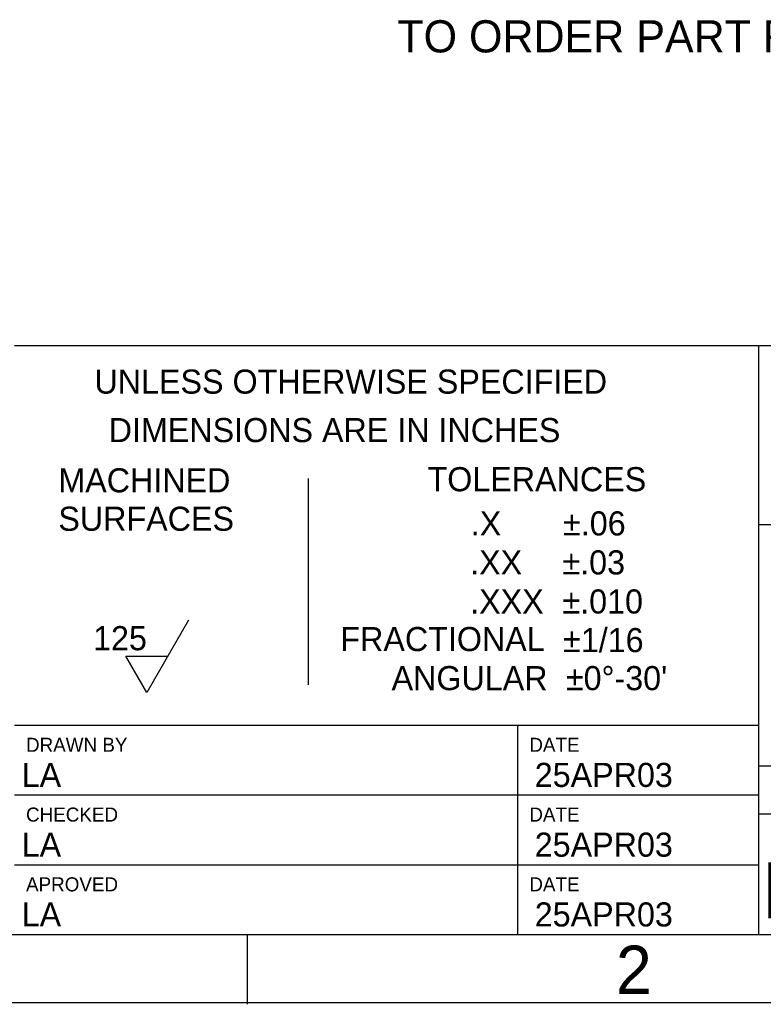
# Model space of a CAD drawing. Extents: x 0 to 108, y 0 to 78.
# Tile 3 of 53: x 77 to 90, y 0 to 17. Entities that reach past the tile are written whole.
import ezdxf
from ezdxf.enums import TextEntityAlignment as Align

# ---------------------------------------------------------------- set-up
doc = ezdxf.new("R2010")
doc.units = 0
doc.header["$LTSCALE"] = 3.5
doc.header["$MEASUREMENT"] = 0
for name, color, linetype in [('$INFO', 7, 'CONTINUOUS'), ('BORDER-35', 1, 'CONTINUOUS'), ('BORDER-50', 2, 'CONTINUOUS'), ('BORDER-70', 6, 'CONTINUOUS'), ('BORDER_OUTLINE-70', 5, 'CONTINUOUS'), ('TEXT-50', 2, 'CONTINUOUS')]:
    doc.layers.add(name, color=color, linetype=linetype)
doc.styles.add('BGA-SEC', font='bgasec', dxfattribs={"width": 0.8})
doc.styles.add('BGA-STD', font='bgastd')
doc.styles.add('BGA-STD-4', font='bgastd', dxfattribs={"height": 0.55118})

# ---------------------------------------------------------------- blocks, each defined once
blk = doc.blocks.new('TOLIRDD')
at = {"layer": 'BORDER-35'}
blk.add_line((593.52, 65.2), (593.52, 39.52), dxfattribs=at)
blk.add_lwpolyline([(578.64, 47.58), (573.45, 38.58), (570.85, 43.08), (576.05, 43.08)], dxfattribs=at)
at = {"layer": 'BORDER-35', "style": 'BGA-STD'}
for s, p in [('UNLESS OTHERWISE SPECIFIED', (566.93, 75.75)), ('DIMENSIONS ARE IN INCHES', (568.7, 69.72)), ('MACHINED', (562.44, 63.47)), ('TOLERANCES', (608.35, 63.61)), ('SURFACES', (562.44, 58.69)), ('.X', (613.73, 58.11)), ('.XX', (613.65, 53.26)), ('.XXX', (613.65, 48.4)), ('FRACTIONAL', (597.51, 43.72)), ('ANGULAR', (603.88, 38.86))]:
    blk.add_text(s, height=3, dxfattribs=at).set_placement(p)
at = {"layer": 'BORDER-35', "style": 'BGA-STD-4'}
for tag, p in [('I.X', (625.21, 58.11)), ('I.XX', (625.13, 53.26)), ('I.XXX', (625.13, 48.4)), ('FRAC', (625.21, 43.59)), ('ANG', (625.56, 38.86))]:
    blk.add_attdef(tag, p, '', height=3, dxfattribs=at)
at = {"layer": 'BORDER-35', "style": 'BGA-STD-4', "flags": 1}
for tag, p in [('MX', (638.3, 50.34)), ('M.X', (638.3, 46.31)), ('M.XX', (638.3, 41.45))]:
    blk.add_attdef(tag, p, '', height=3, dxfattribs=at)
at = {"layer": 'BORDER-35', "style": 'BGA-STD-4'}
blk.add_attdef('IMACH', text='', height=3, dxfattribs=at).set_placement((573.45, 43.83), align=Align.RIGHT)
at = {"layer": 'BORDER-35', "style": 'BGA-STD-4', "flags": 1}
blk.add_attdef('MMACH', text='', height=3, dxfattribs=at).set_placement((594.86, 39.74), align=Align.RIGHT)
blk = doc.blocks.new('BORDRDD')
at = {"layer": 'BORDER-35'}
for p, q in [((649.56, 59.46), (778.32, 59.46)), ((556.98, 34.5), (649.56, 34.5)), ((619.56, 8.46), (619.56, 34.5)), ((649.56, 29.46), (778.32, 29.46)), ((556.98, 25.82), (649.56, 25.82)), ((649.56, 23.46), (778.32, 23.46)), ((556.98, 17.14), (649.56, 17.14)), ((0, 0), (787, 0))]:
    blk.add_line(p, q, dxfattribs=at)
at = {"layer": 'BORDER-50'}
blk.add_line((585.91, 8.46), (585.91, -0.22), dxfattribs=at)
at = {"layer": 'BORDER_OUTLINE-70'}
for p, q in [((556.98, 81.74), (778.32, 81.74)), ((649.56, 8.46), (649.56, 81.74)), ((8.68, 8.46), (778.32, 8.46))]:
    blk.add_line(p, q, dxfattribs=at)
at = {"layer": 'BORDER-35', "style": 'BGA-STD'}
for s, p in [('DRAWN BY', (558.42, 31.19)), ('DATE', (621.01, 31.19)), ('CHECKED', (558.42, 22.51)), ('DATE', (621.01, 22.51)), ('APROVED', (558.42, 13.83)), ('DATE', (621.01, 13.83))]:
    blk.add_text(s, height=1.75, dxfattribs=at).set_placement(p)
at = {"layer": 'BORDER-70', "style": 'BGA-STD-4'}
blk.add_text('2', height=6, dxfattribs=at).set_placement((634.01, 4.12), align=Align.MIDDLE)
blk = doc.blocks.new('DATA1RDD')
at = {"layer": 'BORDER-35', "style": 'BGA-SEC', "width": 0.8}
blk.add_attdef('REV', text='', height=8, dxfattribs=at).set_placement((771.13, 10.46), align=Align.CENTER)
at = {"layer": 'BORDER-50', "style": 'BGA-STD-4'}
for tag, p, height in [('R1_DWG', (437.88, 29.46), 3), ('R1_DSC', (484.26, 29.46), 3), ('DRAWN_BY', (557.88, 26.82), 3), ('DWN_BY_DT', (621.68, 26.82), 3), ('PART_NO', (716.91, 24.46), 4), ('R2_DWG', (437.88, 24.46), 3), ('R2_DSC', (484.26, 24.46), 3), ('R3_DWG', (437.88, 19.46), 3), ('R3_DSC', (484.26, 19.46), 3), ('CHECKED', (557.88, 18.14), 3), ('CHKD_BY_DT', (621.68, 18.14), 3), ('EPS_PN', (447.18, 14.46), 3), ('ALT_PN', (511.41, 14.46), 3), ('DWG_NO', (649.97, 10.46), 7), ('APROVED', (557.88, 9.46), 3), ('APPVD_BY_DT', (621.68, 9.46), 3)]:
    blk.add_attdef(tag, p, '', height=height, dxfattribs=at)

msp = doc.modelspace()

# ---------------------------------------------------------------- block references
at = {"layer": '$INFO', "xscale": 0.137795, "yscale": 0.137795, "zscale": 0.137795}
msp.add_blockref('BORDRDD', (0, 0), dxfattribs=at)
for name, values in [('TOLIRDD', {'ANG': "%%P0%%d-30'", 'I.X': '%%P.06', 'I.XX': '%%P.03', 'I.XXX': '%%P.010', 'FRAC': '%%P1/16', 'IMACH': '125'}), ('DATA1RDD', {'DWG_NO': 'R-67-02967-1', 'REV': 'A', 'PART_NO': '152454', 'DRAWN_BY': 'LA', 'CHECKED': 'LA', 'APROVED': 'LA', 'DWN_BY_DT': '25APR03', 'CHKD_BY_DT': '25APR03', 'APPVD_BY_DT': '25APR03'})]:
    msp.add_blockref(name, (0, 0), dxfattribs=at).add_auto_attribs(values)

# ---------------------------------------------------------------- texts
at = {"layer": 'TEXT-50', "insert": (83.3097, 16.8396), "char_height": 0.55118, "width": 19.814, "attachment_point": 1, "style": 'BGA-STD-4'}
msp.add_mtext('TO ORDER PART REQUEST PART NUMBER 152454', dxfattribs=at)

doc.saveas('drawing.dxf')
